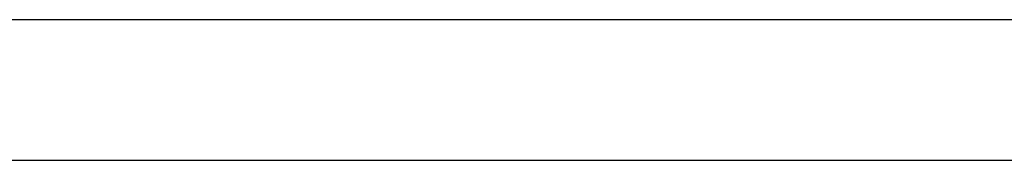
# Model space of a CAD drawing. Header units: metres. Extents: x 397.7 to 427.5, y 12.7 to 28.4.
# Tile 49 of 64: x 406.624 to 407.325, y 25.829 to 25.929. Entities that reach past the tile are written whole.
import ezdxf

# ---------------------------------------------------------------- set-up
doc = ezdxf.new("R2010")
doc.units = ezdxf.units.M
doc.layers.add('A-WALL-____-MCUT', color=7, linetype='Continuous', lineweight=25)
doc.layers.add('A-WALL-____-OTLN', color=7, linetype='Continuous', lineweight=25)

# ---------------------------------------------------------------- blocks, each defined once
blk = doc.blocks.new('Family - Evans P3-156433-06_ELEC_P3')
at = {"layer": 'A-WALL-____-MCUT', "color": 253, "true_color": 0xaaaaaa}
for p, q in [((2.60016, 0.1), (0, 0.1)), ((0, 0), (2.60016, 0))]:
    blk.add_line(p, q, dxfattribs=at)
at = {"layer": 'A-WALL-____-OTLN', "color": 253, "true_color": 0xaaaaaa}
for p, q in [((2.60016, 0.1), (0, 0.1)), ((0, 0), (2.60016, 0))]:
    blk.add_line(p, q, dxfattribs=at)
at = {"layer": 'A-WALL-____-OTLN', "color": 253, "lineweight": 18, "true_color": 0xaaaaaa}
blk.add_line((0, 0), (2.60016, 0), dxfattribs=at)
blk = doc.blocks.new('LONDR55-XX_ZZ-ARQ-CAA-M3D-Londres55_ifc-1-06_ELEC_P3')
at = {"layer": 'A-WALL-____-OTLN', "color": 253, "lineweight": 18, "true_color": 0xaaaaaa}
blk.add_blockref('Family - Evans P3-156433-06_ELEC_P3', (406.4152, 25.82946), dxfattribs=at)

msp = doc.modelspace()

# ---------------------------------------------------------------- block references
at = {"lineweight": 5}
msp.add_blockref('LONDR55-XX_ZZ-ARQ-CAA-M3D-Londres55_ifc-1-06_ELEC_P3', (0, 0), dxfattribs=at)

doc.saveas('drawing.dxf')
